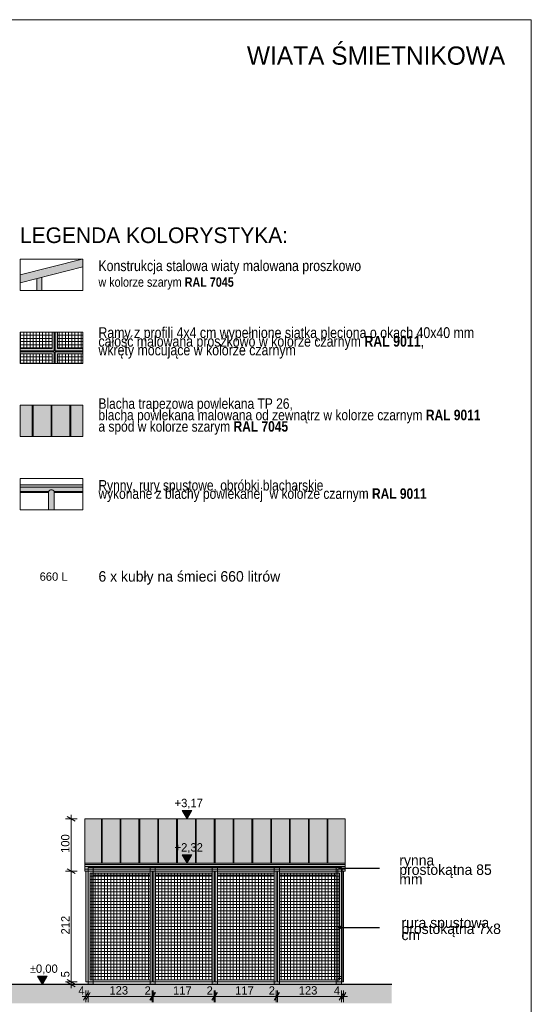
# Model space of a CAD drawing. Extents: x -279660 to -178910, y 57506 to 97979.
# Tile 44 of 44: x -188699 to -178910, y 78629 to 97479. Entities that reach past the tile are written whole.
import ezdxf

# ---------------------------------------------------------------- set-up
doc = ezdxf.new("R2010")
doc.units = 0
doc.header["$MEASUREMENT"] = 0
for name, color, linetype, lineweight in [('A-Opisy_Nr_Pióra__21', 7, 'Continuous', 9), ('Arch dachowki_Nr_Pióra__21', 7, 'Continuous', 9), ('Arch deszczówka_Nr_Pióra__21', 7, 'Continuous', 9), ('Arch kolorystyka_Nr_Pióra__41', 7, 'Continuous', 15), ('Arch konstrukcja dachu_Nr_Pióra__21', 7, 'Continuous', 9), ('Arch konstrukcja dachu_Nr_Pióra__41', 7, 'Continuous', 15), ('Arch opisy_Nr_Pióra__1', 7, 'Continuous', 25), ('Arch opisy_Nr_Pióra__21', 7, 'Continuous', 9), ('Arch schody_Nr_Pióra__1', 7, 'Continuous', 25), ('ARCH TABELA_Nr_Pióra__21', 7, 'Continuous', 9), ('Arch teren_Nr_Pióra__21', 7, 'Continuous', 9), ('Arch wykończenie_Nr_Pióra__21', 7, 'Continuous', 9), ('Arch wymiary_Nr_Pióra__19', 255, 'Continuous', 13), ('Arch wymiary_Nr_Pióra__21', 7, 'Continuous', 9)]:
    doc.layers.add(name, color=color, linetype=linetype, lineweight=lineweight)
for name, color, linetype, lineweight, true_color in [('Arch deszczówka_Nr_Pióra__22', 7, 'Continuous', 9, 0x7f7f7f), ('Arch kolorystyka_Nr_Pióra__2', 7, 'Continuous', 13, 0x7f7f7f), ('Arch konstrukcja dachu_Nr_Pióra__22', 7, 'Continuous', 9, 0x7f7f7f), ('Arch rynny_Nr_Pióra__22', 7, 'Continuous', 9, 0x7f7f7f), ('Arch wykończenie_Nr_Pióra__22', 7, 'Continuous', 9, 0x7f7f7f)]:
    doc.layers.add(name, color=color, linetype=linetype, lineweight=lineweight, true_color=true_color)
doc.layers.add('Arch wymiary', color=7, linetype='Continuous')
doc.styles.add('GENERATED_STYLE_1', font='txt')
doc.styles.add('GENERATED_STYLE_2', font='txt')
doc.styles.add('GENERATED_STYLE_3', font='txt')
doc.styles.add('GENERATED_STYLE_6', font='txt')
doc.styles.add('GENERATED_STYLE_7', font='txt')
doc.dimstyles.new('GENERATED_STYLE__2', dxfattribs={"dimtxt": 160.000002, "dimasz": 114, "dimexe": 0.18, "dimexo": 0, "dimgap": 0.09, "dimtad": 1, "dimdec": 0, "dimlfac": 0.1, "dimzin": 0, "dimdsep": 46, "dimtxsty": 'GENERATED_STYLE_1', "dimblk": 'ARROWHEAD_2', "dimblk1": 'ARROWHEAD_2', "dimblk2": 'ARROWHEAD_2', "dimcen": 0.09, "dimclrd": 7, "dimclre": 7, "dimclrt": 7, "dimazin": 0, "dimtfac": 1, "dimtdec": 4, "dimtmove": 0, "dimatfit": 3, "dimfxl": 0, "dimtolj": 1, "dimtzin": 0, "dimarcsym": 0})
doc.dimstyles.new('GENERATED_STYLE__3', dxfattribs={"dimtxt": 160.000002, "dimasz": 114, "dimexe": 0.18, "dimexo": 0, "dimgap": 0.09, "dimtad": 1, "dimdec": 0, "dimlfac": 0.1, "dimzin": 0, "dimdsep": 46, "dimtxsty": 'GENERATED_STYLE_1', "dimblk": 'ARROWHEAD_2', "dimblk1": 'ARROWHEAD_2', "dimblk2": 'ARROWHEAD_2', "dimcen": 0.09, "dimclrd": 7, "dimclre": 7, "dimclrt": 7, "dimazin": 0, "dimtfac": 1, "dimtdec": 4, "dimtmove": 2, "dimatfit": 3, "dimfxl": 0, "dimtolj": 1, "dimtzin": 0, "dimarcsym": 0})
doc.dimstyles.new('GENERATED_STYLE__4', dxfattribs={"dimtxt": 160.000002, "dimasz": 114, "dimexe": 0.18, "dimexo": 0, "dimgap": 0.09, "dimtad": 1, "dimtih": 1, "dimtoh": 1, "dimdec": 0, "dimlfac": 0.1, "dimzin": 0, "dimdsep": 46, "dimtxsty": 'GENERATED_STYLE_2', "dimblk": 'ARROWHEAD_2', "dimblk1": 'ARROWHEAD_2', "dimblk2": 'ARROWHEAD_2', "dimcen": 0.09, "dimclrd": 255, "dimclre": 255, "dimclrt": 255, "dimazin": 0, "dimtfac": 1, "dimtdec": 4, "dimtmove": 0, "dimatfit": 3, "dimfxl": 0, "dimtolj": 1, "dimtzin": 0, "dimarcsym": 0})
doc.dimstyles.new('GENERATED_STYLE__7', dxfattribs={"dimtxt": 0.18, "dimasz": 127.68, "dimexe": 0.18, "dimexo": 0.0625, "dimgap": 0.09, "dimtad": 0, "dimtih": 1, "dimtoh": 1, "dimdec": 4, "dimzin": 0, "dimdsep": 46, "dimcen": 0.09, "dimadec": 0, "dimazin": 0, "dimtfac": 1, "dimtdec": 4, "dimtmove": 0, "dimatfit": 3, "dimldrblk": 'ARROWHEAD_11', "dimfxl": 0, "dimtolj": 1, "dimtzin": 0, "dimarcsym": 0})

# ---------------------------------------------------------------- blocks, each defined once
blk = doc.blocks.new('Wymiary_10', base_point=(-185497, 82181))
at = {"layer": 'Arch wymiary_Nr_Pióra__21', "linetype": 'Continuous'}
blk.add_hatch(color=256, dxfattribs=at).paths.add_polyline_path([(-185497, 82181), (-185590, 82341), (-185404, 82341)], flags=0)
for p, q in [((-185497, 82181), (-185590, 82341)), ((-185590, 82341), (-185404, 82341)), ((-185404, 82341), (-185497, 82181)), ((-185497, 82181), (-185617, 82181)), ((-185497, 82181), (-185377, 82181))]:
    blk.add_line(p, q, dxfattribs=at)
at = {"layer": 'Arch wymiary_Nr_Pióra__21', "insert": (-185735, 82373), "char_height": 160, "attachment_point": 7, "style": 'GENERATED_STYLE_2'}
blk.add_mtext('{+3,17}', dxfattribs=at)
blk = doc.blocks.new('Wymiary_11', base_point=(-188264, 79010))
at = {"layer": 'Arch wymiary_Nr_Pióra__21', "linetype": 'Continuous'}
blk.add_hatch(color=256, dxfattribs=at).paths.add_polyline_path([(-188264, 79010), (-188356, 79170), (-188171, 79170)], flags=0)
for p, q in [((-188264, 79010), (-188384, 79010)), ((-188264, 79010), (-188356, 79170)), ((-188356, 79170), (-188171, 79170)), ((-188171, 79170), (-188264, 79010)), ((-188264, 79010), (-188144, 79010))]:
    blk.add_line(p, q, dxfattribs=at)
at = {"layer": 'Arch wymiary_Nr_Pióra__21', "insert": (-188505, 79202), "char_height": 160, "attachment_point": 7, "style": 'GENERATED_STYLE_2'}
blk.add_mtext('{±0,00}', dxfattribs=at)
blk = doc.blocks.new('*D200')
at = {"layer": 'Arch wymiary_Nr_Pióra__19', "linetype": 'Continuous'}
for p, q in [((-187475, 78706), (-187388, 78856)), ((-187348, 78856), (-187435, 78706)), ((-187431, 78669), (-187431, 78894)), ((-187391, 78669), (-187391, 78894)), ((-187505, 78781), (-187431, 78781)), ((-187431, 78781), (-187391, 78781))]:
    blk.add_line(p, q, dxfattribs=at)
at = {"layer": 'Arch wymiary_Nr_Pióra__19', "char_height": 160, "attachment_point": 7, "style": 'GENERATED_STYLE_2'}
for s, insert in [('{4}', (-187577, 78813)), ('{123}', (-186982, 78813)), ('{2}', (-186309, 78813)), ('{117}', (-185765, 78813)), ('{2}', (-185122, 78813)), ('{117}', (-184577, 78813)), ('{2}', (-183934, 78813)), ('{123}', (-183360, 78813)), ('{4}', (-182687, 78813))]:
    blk.add_mtext(s, dxfattribs=dict(at, insert=insert))
blk = doc.blocks.new('ARROWHEAD_2')
at = {"color": 0, "linetype": 'Continuous', "lineweight": 0}
for p, q in [((0, 0), (-1, 0)), ((-0.38, -0.66), (0.38, 0.66))]:
    blk.add_line(p, q, dxfattribs=at)
blk = doc.blocks.new('*D201')
at = {"layer": 'Arch wymiary_Nr_Pióra__19', "linetype": 'Continuous'}
for p, q in [((-187475, 78706), (-187388, 78856)), ((-187348, 78856), (-187435, 78706)), ((-187391, 78669), (-187391, 78894)), ((-186207, 78706), (-186120, 78856)), ((-186100, 78856), (-186187, 78706)), ((-186164, 78669), (-186164, 78894)), ((-187391, 78781), (-186164, 78781))]:
    blk.add_line(p, q, dxfattribs=at)
at = {"layer": 'Arch wymiary_Nr_Pióra__19', "char_height": 160, "attachment_point": 7, "style": 'GENERATED_STYLE_2'}
for s, insert in [('{4}', (-187577, 78813)), ('{123}', (-186982, 78813)), ('{2}', (-186309, 78813)), ('{117}', (-185765, 78813)), ('{2}', (-185122, 78813)), ('{117}', (-184577, 78813)), ('{2}', (-183934, 78813)), ('{123}', (-183360, 78813)), ('{4}', (-182687, 78813))]:
    blk.add_mtext(s, dxfattribs=dict(at, insert=insert))
blk = doc.blocks.new('*D202')
at = {"layer": 'Arch wymiary_Nr_Pióra__19', "linetype": 'Continuous'}
for p, q in [((-186207, 78706), (-186120, 78856)), ((-186100, 78856), (-186187, 78706)), ((-186164, 78669), (-186164, 78894)), ((-186144, 78669), (-186144, 78894)), ((-186164, 78781), (-186144, 78781))]:
    blk.add_line(p, q, dxfattribs=at)
at = {"layer": 'Arch wymiary_Nr_Pióra__19', "char_height": 160, "attachment_point": 7, "style": 'GENERATED_STYLE_2'}
for s, insert in [('{4}', (-187577, 78813)), ('{123}', (-186982, 78813)), ('{2}', (-186309, 78813)), ('{117}', (-185765, 78813)), ('{2}', (-185122, 78813)), ('{117}', (-184577, 78813)), ('{2}', (-183934, 78813)), ('{123}', (-183360, 78813)), ('{4}', (-182687, 78813))]:
    blk.add_mtext(s, dxfattribs=dict(at, insert=insert))
blk = doc.blocks.new('*D203')
at = {"layer": 'Arch wymiary_Nr_Pióra__19', "linetype": 'Continuous'}
for p, q in [((-186207, 78706), (-186120, 78856)), ((-186100, 78856), (-186187, 78706)), ((-186144, 78669), (-186144, 78894)), ((-185020, 78706), (-184933, 78856)), ((-184913, 78856), (-185000, 78706)), ((-184976, 78669), (-184976, 78894)), ((-186144, 78781), (-184976, 78781))]:
    blk.add_line(p, q, dxfattribs=at)
at = {"layer": 'Arch wymiary_Nr_Pióra__19', "char_height": 160, "attachment_point": 7, "style": 'GENERATED_STYLE_2'}
for s, insert in [('{4}', (-187577, 78813)), ('{123}', (-186982, 78813)), ('{2}', (-186309, 78813)), ('{117}', (-185765, 78813)), ('{2}', (-185122, 78813)), ('{117}', (-184577, 78813)), ('{2}', (-183934, 78813)), ('{123}', (-183360, 78813)), ('{4}', (-182687, 78813))]:
    blk.add_mtext(s, dxfattribs=dict(at, insert=insert))
blk = doc.blocks.new('*D204')
at = {"layer": 'Arch wymiary_Nr_Pióra__19', "linetype": 'Continuous'}
for p, q in [((-185020, 78706), (-184933, 78856)), ((-184913, 78856), (-185000, 78706)), ((-184976, 78669), (-184976, 78894)), ((-184956, 78669), (-184956, 78894)), ((-184976, 78781), (-184956, 78781))]:
    blk.add_line(p, q, dxfattribs=at)
at = {"layer": 'Arch wymiary_Nr_Pióra__19', "char_height": 160, "attachment_point": 7, "style": 'GENERATED_STYLE_2'}
for s, insert in [('{4}', (-187577, 78813)), ('{123}', (-186982, 78813)), ('{2}', (-186309, 78813)), ('{117}', (-185765, 78813)), ('{2}', (-185122, 78813)), ('{117}', (-184577, 78813)), ('{2}', (-183934, 78813)), ('{123}', (-183360, 78813)), ('{4}', (-182687, 78813))]:
    blk.add_mtext(s, dxfattribs=dict(at, insert=insert))
blk = doc.blocks.new('*D205')
at = {"layer": 'Arch wymiary_Nr_Pióra__19', "linetype": 'Continuous'}
for p, q in [((-185020, 78706), (-184933, 78856)), ((-184913, 78856), (-185000, 78706)), ((-184956, 78669), (-184956, 78894)), ((-183832, 78706), (-183745, 78856)), ((-183725, 78856), (-183812, 78706)), ((-183789, 78669), (-183789, 78894)), ((-184956, 78781), (-183789, 78781))]:
    blk.add_line(p, q, dxfattribs=at)
at = {"layer": 'Arch wymiary_Nr_Pióra__19', "char_height": 160, "attachment_point": 7, "style": 'GENERATED_STYLE_2'}
for s, insert in [('{4}', (-187577, 78813)), ('{123}', (-186982, 78813)), ('{2}', (-186309, 78813)), ('{117}', (-185765, 78813)), ('{2}', (-185122, 78813)), ('{117}', (-184577, 78813)), ('{2}', (-183934, 78813)), ('{123}', (-183360, 78813)), ('{4}', (-182687, 78813))]:
    blk.add_mtext(s, dxfattribs=dict(at, insert=insert))
blk = doc.blocks.new('*D206')
at = {"layer": 'Arch wymiary_Nr_Pióra__19', "linetype": 'Continuous'}
for p, q in [((-183832, 78706), (-183745, 78856)), ((-183725, 78856), (-183812, 78706)), ((-183789, 78669), (-183789, 78894)), ((-183769, 78669), (-183769, 78894)), ((-183789, 78781), (-183769, 78781))]:
    blk.add_line(p, q, dxfattribs=at)
at = {"layer": 'Arch wymiary_Nr_Pióra__19', "char_height": 160, "attachment_point": 7, "style": 'GENERATED_STYLE_2'}
for s, insert in [('{4}', (-187577, 78813)), ('{123}', (-186982, 78813)), ('{2}', (-186309, 78813)), ('{117}', (-185765, 78813)), ('{2}', (-185122, 78813)), ('{117}', (-184577, 78813)), ('{2}', (-183934, 78813)), ('{123}', (-183360, 78813)), ('{4}', (-182687, 78813))]:
    blk.add_mtext(s, dxfattribs=dict(at, insert=insert))
blk = doc.blocks.new('*D207')
at = {"layer": 'Arch wymiary_Nr_Pióra__19', "linetype": 'Continuous'}
for p, q in [((-183832, 78706), (-183745, 78856)), ((-183725, 78856), (-183812, 78706)), ((-183769, 78669), (-183769, 78894)), ((-182585, 78706), (-182498, 78856)), ((-182458, 78856), (-182545, 78706)), ((-182541, 78669), (-182541, 78894)), ((-183769, 78781), (-182541, 78781))]:
    blk.add_line(p, q, dxfattribs=at)
at = {"layer": 'Arch wymiary_Nr_Pióra__19', "char_height": 160, "attachment_point": 7, "style": 'GENERATED_STYLE_2'}
for s, insert in [('{4}', (-187577, 78813)), ('{123}', (-186982, 78813)), ('{2}', (-186309, 78813)), ('{117}', (-185765, 78813)), ('{2}', (-185122, 78813)), ('{117}', (-184577, 78813)), ('{2}', (-183934, 78813)), ('{123}', (-183360, 78813)), ('{4}', (-182687, 78813))]:
    blk.add_mtext(s, dxfattribs=dict(at, insert=insert))
blk = doc.blocks.new('*D208')
at = {"layer": 'Arch wymiary_Nr_Pióra__19', "linetype": 'Continuous'}
for p, q in [((-182585, 78706), (-182498, 78856)), ((-182458, 78856), (-182545, 78706)), ((-182541, 78669), (-182541, 78894)), ((-182501, 78669), (-182501, 78894)), ((-182541, 78781), (-182501, 78781)), ((-182501, 78781), (-182428, 78781))]:
    blk.add_line(p, q, dxfattribs=at)
at = {"layer": 'Arch wymiary_Nr_Pióra__19', "char_height": 160, "attachment_point": 7, "style": 'GENERATED_STYLE_2'}
for s, insert in [('{4}', (-187577, 78813)), ('{123}', (-186982, 78813)), ('{2}', (-186309, 78813)), ('{117}', (-185765, 78813)), ('{2}', (-185122, 78813)), ('{117}', (-184577, 78813)), ('{2}', (-183934, 78813)), ('{123}', (-183360, 78813)), ('{4}', (-182687, 78813))]:
    blk.add_mtext(s, dxfattribs=dict(at, insert=insert))
blk = doc.blocks.new('*D213')
at = {"layer": 'Arch wymiary_Nr_Pióra__21', "linetype": 'Continuous'}
for p, q in [((-187600, 79060), (-187825, 79060)), ((-187600, 79010), (-187825, 79010)), ((-187788, 79103), (-187638, 79016)), ((-187788, 79053), (-187638, 78966)), ((-187713, 79010), (-187713, 79060)), ((-187713, 78936), (-187713, 79010))]:
    blk.add_line(p, q, dxfattribs=at)
at = {"layer": 'Arch wymiary_Nr_Pióra__21', "char_height": 160, "attachment_point": 7, "rotation": 90, "style": 'GENERATED_STYLE_1'}
for s, insert in [('{100}', (-187745, 81527)), ('{212}', (-187745, 79966)), ('{5}', (-187745, 79145))]:
    blk.add_mtext(s, dxfattribs=dict(at, insert=insert))
blk = doc.blocks.new('*D214')
at = {"layer": 'Arch wymiary_Nr_Pióra__21', "linetype": 'Continuous'}
for p, q in [((-187600, 81180), (-187825, 81180)), ((-187788, 81223), (-187638, 81136)), ((-187713, 79060), (-187713, 81180)), ((-187600, 79060), (-187825, 79060)), ((-187788, 79103), (-187638, 79016))]:
    blk.add_line(p, q, dxfattribs=at)
at = {"layer": 'Arch wymiary_Nr_Pióra__21', "char_height": 160, "attachment_point": 7, "rotation": 90, "style": 'GENERATED_STYLE_1'}
for s, insert in [('{100}', (-187745, 81527)), ('{212}', (-187745, 79966)), ('{5}', (-187745, 79145))]:
    blk.add_mtext(s, dxfattribs=dict(at, insert=insert))
blk = doc.blocks.new('*D215')
at = {"layer": 'Arch wymiary_Nr_Pióra__21', "linetype": 'Continuous'}
for p, q in [((-187638, 82138), (-187788, 82224)), ((-187713, 82181), (-187713, 82254)), ((-187600, 82181), (-187825, 82181)), ((-187713, 81180), (-187713, 82181)), ((-187600, 81180), (-187825, 81180)), ((-187788, 81223), (-187638, 81136))]:
    blk.add_line(p, q, dxfattribs=at)
at = {"layer": 'Arch wymiary_Nr_Pióra__21', "char_height": 160, "attachment_point": 7, "rotation": 90, "style": 'GENERATED_STYLE_1'}
for s, insert in [('{100}', (-187745, 81527)), ('{212}', (-187745, 79966)), ('{5}', (-187745, 79145))]:
    blk.add_mtext(s, dxfattribs=dict(at, insert=insert))
blk = doc.blocks.new('Wymiary_23', base_point=(-185497, 81332))
at = {"layer": 'Arch wymiary_Nr_Pióra__19', "linetype": 'Continuous'}
blk.add_hatch(color=256, dxfattribs=at).paths.add_polyline_path([(-185497, 81332), (-185590, 81492), (-185404, 81492)], flags=0)
for p, q in [((-185497, 81332), (-185590, 81492)), ((-185590, 81492), (-185404, 81492)), ((-185404, 81492), (-185497, 81332)), ((-185497, 81332), (-185617, 81332)), ((-185497, 81332), (-185377, 81332))]:
    blk.add_line(p, q, dxfattribs=at)
at = {"layer": 'Arch wymiary_Nr_Pióra__19', "insert": (-185735, 81524), "char_height": 160, "attachment_point": 7, "style": 'GENERATED_STYLE_2'}
blk.add_mtext('{+2,32}', dxfattribs=at)
blk = doc.blocks.new('ARROWHEAD_11')
at = {"color": 0, "linetype": 'Continuous', "lineweight": 0}
blk.add_line((0, 0), (-1, 0), dxfattribs=at)
at = {"color": 0, "linetype": 'Continuous', "lineweight": 0, "const_width": 0.25, "flags": 128}
blk.add_lwpolyline([(-0.125, 0, 1), (0.125, 0, 1)], format="xyb", close=True, dxfattribs=at)

msp = doc.modelspace()

# ---------------------------------------------------------------- hatches: boundary and pattern name
at = {"layer": 'Arch kolorystyka_Nr_Pióra__2', "linetype": 'Continuous'}
for points in [[(-187492.1, 92901), (-188692.1, 92597.2), (-188692.1, 92442.5), (-187492.1, 92746.2)], [(-188372.1, 92523.5), (-188372.1, 92297.3), (-188272.1, 92297.3), (-188272.1, 92548.8)], [(-187291.2, 79009.6), (-187291.2, 81249.6), (-187391.2, 81249.6), (-187391.2, 79009.6)], [(-186203.7, 81249.6), (-187291.2, 81249.6), (-187291.2, 81099.6), (-186203.7, 81099.6)], [(-186103.7, 79009.6), (-186103.7, 81249.6), (-186203.7, 81249.6), (-186203.7, 79009.6)], [(-185016.2, 81099.6), (-185016.2, 81249.6), (-186103.7, 81249.6), (-186103.7, 81099.6)], [(-184916.2, 79009.6), (-184916.2, 81249.6), (-185016.2, 81249.6), (-185016.2, 79009.6)], [(-183828.7, 81099.6), (-183828.7, 81249.6), (-184916.2, 81249.6), (-184916.2, 81099.6)], [(-183728.7, 79009.6), (-183728.7, 81249.6), (-183828.7, 81249.6), (-183828.7, 79009.6)], [(-182641.2, 81249.6), (-183728.7, 81249.6), (-183728.7, 81099.6), (-182641.2, 81099.6)], [(-182541.2, 79009.6), (-182541.2, 81249.6), (-182641.2, 81249.6), (-182641.2, 79009.6)]]:
    msp.add_hatch(color=256, dxfattribs=at).paths.add_polyline_path(points, flags=0)
at = {"layer": 'Arch kolorystyka_Nr_Pióra__41', "linetype": 'Continuous'}
for points in [[(-188692.1, 91141.8), (-188037, 91141.8), (-188037, 91497.3), (-188077, 91497.3), (-188077, 91181.8), (-188692.1, 91181.8)], [(-188017, 91497.3), (-188017, 91141.8), (-187492.1, 91141.8), (-187492.1, 91181.8), (-187977, 91181.8), (-187977, 91497.3)], [(-188037, 90897.3), (-188037, 91121.8), (-188692.1, 91121.8), (-188692.1, 91081.8), (-188077, 91081.8), (-188077, 90897.3)], [(-187492.1, 91121.8), (-188017, 91121.8), (-188017, 90897.3), (-187977, 90897.3), (-187977, 91081.8), (-187492.1, 91081.8)], [(-187492.1, 89497.3), (-187492.1, 90097.3), (-188692.1, 90097.3), (-188692.1, 89497.3)], [(-188692.1, 88424.5), (-187492.1, 88424.5), (-187492.1, 88574.5), (-188692.1, 88574.5)], [(-188038, 88097.3), (-188038, 88424.5), (-188148, 88424.5), (-188148, 88097.3)], [(-182471.2, 82181.1), (-182471.2, 81179.6), (-182531.2, 81179.6), (-182531.2, 79059.6), (-182611.2, 79059.6), (-182611.2, 81179.6), (-187451.2, 81179.6), (-187451.2, 82181.1)], [(-187391.2, 79059.6), (-187391.2, 81179.6), (-187431.2, 81179.6), (-187431.2, 79059.6)], [(-182501.2, 79059.6), (-182501.2, 81179.6), (-182541.2, 81179.6), (-182541.2, 79059.6)]]:
    msp.add_hatch(color=256, dxfattribs=at).paths.add_polyline_path(points, flags=0)
h = msp.add_hatch(color=256, dxfattribs=at)
h.paths.add_polyline_path([(-187391.2, 81179.6), (-187391.2, 79059.6), (-186163.7, 79059.6), (-186163.7, 81179.6)], flags=0)
h.paths.add_polyline_path([(-186203.7, 79099.6), (-186203.7, 81139.6), (-187351.2, 81139.6), (-187351.2, 79099.6)], flags=0)
h = msp.add_hatch(color=256, dxfattribs=at)
h.paths.add_polyline_path([(-186143.7, 79059.6), (-184976.2, 79059.6), (-184976.2, 81179.6), (-186143.7, 81179.6)], flags=0)
h.paths.add_polyline_path([(-185016.2, 79099.6), (-185016.2, 81139.6), (-186103.7, 81139.6), (-186103.7, 79099.6)], flags=0)
h = msp.add_hatch(color=256, dxfattribs=at)
h.paths.add_polyline_path([(-183788.7, 79059.6), (-183788.7, 81179.6), (-184956.2, 81179.6), (-184956.2, 79059.6)], flags=0)
h.paths.add_polyline_path([(-183828.7, 79099.6), (-183828.7, 81139.6), (-184916.2, 81139.6), (-184916.2, 79099.6)], flags=0)
h = msp.add_hatch(color=256, dxfattribs=at)
h.paths.add_polyline_path([(-183768.7, 81179.6), (-183768.7, 79059.6), (-182541.2, 79059.6), (-182541.2, 81179.6)], flags=0)
h.paths.add_polyline_path([(-182581.2, 79099.6), (-182581.2, 81139.6), (-183728.7, 81139.6), (-183728.7, 79099.6)], flags=0)
at = {"layer": 'Arch teren_Nr_Pióra__21', "linetype": 'Continuous'}
h = msp.add_hatch(dxfattribs=at)
h.set_pattern_fill('Rigid_Insulation', color=256, style=0, pattern_type=2)
h.set_pattern_definition([(0, (-188620.73, 91556.82), (0, 60), []), (90, (-188620.73, 91556.82), (-60, 0), [])])
h.paths.add_polyline_path([(-188692.1, 91181.8), (-188077, 91181.8), (-188077, 91497.3), (-188692.1, 91497.3)], flags=0)
h = msp.add_hatch(dxfattribs=at)
h.set_pattern_fill('Rigid_Insulation', color=256, style=0, pattern_type=2)
h.set_pattern_definition([(0, (-187403.23, 91556.82), (0, 60), []), (90, (-187403.23, 91556.82), (-60, 0), [])])
h.paths.add_polyline_path([(-187977, 91497.3), (-187977, 91181.8), (-187492.1, 91181.8), (-187492.1, 91497.3)], flags=0)
h = msp.add_hatch(dxfattribs=at)
h.set_pattern_fill('Rigid_Insulation', color=256, style=0, pattern_type=2)
h.set_pattern_definition([(0, (-188620.73, 90061.76), (0, 60), []), (90, (-188620.73, 90061.76), (-60, 0), [])])
h.paths.add_polyline_path([(-188692.1, 90897.3), (-188077, 90897.3), (-188077, 91081.8), (-188692.1, 91081.8)], flags=0)
h = msp.add_hatch(dxfattribs=at)
h.set_pattern_fill('Rigid_Insulation', color=256, style=0, pattern_type=2)
h.set_pattern_definition([(0, (-187403.23, 90061.76), (0, 60), []), (90, (-187403.23, 90061.76), (-60, 0), [])])
h.paths.add_polyline_path([(-187977, 91081.8), (-187977, 90897.3), (-187492.1, 90897.3), (-187492.1, 91081.8)], flags=0)
h = msp.add_hatch(dxfattribs=at)
h.set_pattern_fill('Rigid_Insulation', color=256, style=0, pattern_type=2)
h.set_pattern_definition([(0, (-186777.49, 80119.56), (0, 60), []), (90, (-186777.49, 80119.56), (-60, 0), [])])
h.paths.add_polyline_path([(-187351.2, 81139.6), (-187351.2, 79099.6), (-186203.7, 79099.6), (-186203.7, 81139.6)], flags=0)
h = msp.add_hatch(dxfattribs=at)
h.set_pattern_fill('Rigid_Insulation', color=256, style=0, pattern_type=2)
h.set_pattern_definition([(0, (-185559.99, 80119.56), (0, 60), []), (90, (-185559.99, 80119.56), (-60, 0), [])])
h.paths.add_polyline_path([(-186103.7, 81139.6), (-186103.7, 79099.6), (-185016.2, 79099.6), (-185016.2, 81139.6)], flags=0)
h = msp.add_hatch(dxfattribs=at)
h.set_pattern_fill('Rigid_Insulation', color=256, style=0, pattern_type=2)
h.set_pattern_definition([(0, (-184372.49, 80119.56), (0, 60), []), (90, (-184372.49, 80119.56), (-60, 0), [])])
h.paths.add_polyline_path([(-184916.2, 81139.6), (-184916.2, 79099.6), (-183828.7, 79099.6), (-183828.7, 81139.6)], flags=0)
h = msp.add_hatch(dxfattribs=at)
h.set_pattern_fill('Rigid_Insulation', color=256, style=0, pattern_type=2)
h.set_pattern_definition([(0, (-183154.99, 80119.56), (0, 60), []), (90, (-183154.99, 80119.56), (-60, 0), [])])
h.paths.add_polyline_path([(-183728.7, 81139.6), (-183728.7, 79099.6), (-182581.2, 79099.6), (-182581.2, 81139.6)], flags=0)
msp.add_hatch(color=256, dxfattribs=at).paths.add_polyline_path([(-206994.7, 79009.6), (-181578.9, 79009.6), (-181578.9, 78646.8), (-206994.7, 78646.8)], flags=0)

# ---------------------------------------------------------------- linework, layer by layer
at = {"layer": 'Arch dachowki_Nr_Pióra__21', "linetype": 'Continuous'}
for p, q in [((-188692.1, 88574.5), (-187492.1, 88574.5)), ((-188692.1, 88424.5), (-188148, 88424.5)), ((-188038, 88424.5), (-187492.1, 88424.5))]:
    msp.add_line(p, q, dxfattribs=at)
at = {"layer": 'Arch deszczówka_Nr_Pióra__21', "linetype": 'Continuous'}
for p, q in [((-188148, 88097.3), (-188148, 88424.5)), ((-188038, 88097.3), (-188038, 88424.5))]:
    msp.add_line(p, q, dxfattribs=at)
at = {"layer": 'Arch deszczówka_Nr_Pióra__22', "linetype": 'Continuous'}
for p, q in [((-188148, 88424.5), (-188148, 88449.5)), ((-188038, 88424.5), (-188038, 88449.5))]:
    msp.add_line(p, q, dxfattribs=at)
msp.add_arc((-188093, 88413.5), 65.8, 33.22853, 146.77147, dxfattribs=at)
at = {"layer": 'Arch konstrukcja dachu_Nr_Pióra__21', "linetype": 'Continuous'}
for p, q in [((-188077, 91181.8), (-188077, 91497.3)), ((-188037, 91141.8), (-188037, 91497.3)), ((-188017, 91141.8), (-188017, 91497.3)), ((-187977, 91181.8), (-187977, 91497.3)), ((-188692.1, 91181.8), (-188077, 91181.8)), ((-188692.1, 91141.8), (-188037, 91141.8)), ((-188692.1, 91121.8), (-188037, 91121.8)), ((-188692.1, 91081.8), (-188077, 91081.8)), ((-188077, 90897.3), (-188077, 91081.8)), ((-188037, 90897.3), (-188037, 91121.8)), ((-187492.1, 91141.8), (-188017, 91141.8)), ((-187492.1, 91121.8), (-188017, 91121.8)), ((-188017, 90897.3), (-188017, 91121.8)), ((-187492.1, 91181.8), (-187977, 91181.8)), ((-187492.1, 91081.8), (-187977, 91081.8)), ((-187977, 90897.3), (-187977, 91081.8)), ((-187391.2, 81249.6), (-187291.2, 81249.6)), ((-187391.2, 79009.6), (-187391.2, 81249.6)), ((-187291.2, 81249.6), (-187291.2, 79009.6)), ((-187291.2, 81249.6), (-186203.7, 81249.6)), ((-186203.7, 81249.6), (-186103.7, 81249.6)), ((-186203.7, 79009.6), (-186203.7, 81249.6)), ((-186103.7, 81249.6), (-186103.7, 79009.6)), ((-186103.7, 81249.6), (-185016.2, 81249.6)), ((-185016.2, 81249.6), (-184916.2, 81249.6)), ((-185016.2, 79009.6), (-185016.2, 81249.6)), ((-184916.2, 81249.6), (-184916.2, 79009.6)), ((-184916.2, 81249.6), (-183828.7, 81249.6)), ((-183828.7, 81249.6), (-183728.7, 81249.6)), ((-183828.7, 79009.6), (-183828.7, 81249.6)), ((-183728.7, 81249.6), (-183728.7, 79009.6)), ((-183728.7, 81249.6), (-182641.2, 81249.6)), ((-182641.2, 81249.6), (-182541.2, 81249.6)), ((-182641.2, 79009.6), (-182641.2, 81249.6)), ((-182541.2, 81249.6), (-182541.2, 79009.6)), ((-187431.2, 81179.6), (-187431.2, 79059.6)), ((-187351.2, 81139.6), (-186203.7, 81139.6)), ((-187351.2, 81139.6), (-187351.2, 79099.6)), ((-187291.2, 81099.6), (-186203.7, 81099.6)), ((-186203.7, 79099.6), (-186203.7, 81139.6)), ((-186163.7, 79059.6), (-186163.7, 81179.6)), ((-186143.7, 79059.6), (-186143.7, 81179.6)), ((-185016.2, 81139.6), (-186103.7, 81139.6)), ((-186103.7, 79099.6), (-186103.7, 81139.6)), ((-186103.7, 81099.6), (-185016.2, 81099.6)), ((-185016.2, 81139.6), (-185016.2, 79099.6)), ((-184976.2, 81179.6), (-184976.2, 79059.6)), ((-184956.2, 81179.6), (-184956.2, 79059.6)), ((-184916.2, 81139.6), (-183828.7, 81139.6)), ((-184916.2, 81139.6), (-184916.2, 79099.6)), ((-184916.2, 81099.6), (-183828.7, 81099.6)), ((-183828.7, 79099.6), (-183828.7, 81139.6)), ((-183788.7, 79059.6), (-183788.7, 81179.6)), ((-183768.7, 79059.6), (-183768.7, 81179.6)), ((-182581.2, 81139.6), (-183728.7, 81139.6)), ((-183728.7, 79099.6), (-183728.7, 81139.6)), ((-183728.7, 81099.6), (-182641.2, 81099.6)), ((-182581.2, 81139.6), (-182581.2, 79099.6)), ((-182501.2, 81179.6), (-182501.2, 79059.6)), ((-187431.2, 79059.6), (-187391.2, 79059.6)), ((-187391.2, 79059.6), (-186163.7, 79059.6)), ((-187291.2, 79009.6), (-187391.2, 79009.6)), ((-187351.2, 79099.6), (-186203.7, 79099.6)), ((-186103.7, 79009.6), (-186203.7, 79009.6)), ((-184976.2, 79059.6), (-186143.7, 79059.6)), ((-185016.2, 79099.6), (-186103.7, 79099.6)), ((-184916.2, 79009.6), (-185016.2, 79009.6)), ((-184956.2, 79059.6), (-183788.7, 79059.6)), ((-184916.2, 79099.6), (-183828.7, 79099.6)), ((-183728.7, 79009.6), (-183828.7, 79009.6)), ((-182541.2, 79059.6), (-183768.7, 79059.6)), ((-182581.2, 79099.6), (-183728.7, 79099.6)), ((-182541.2, 79009.6), (-182641.2, 79009.6)), ((-182501.2, 79059.6), (-182541.2, 79059.6))]:
    msp.add_line(p, q, dxfattribs=at)
at = {"layer": 'Arch konstrukcja dachu_Nr_Pióra__22', "linetype": 'Continuous'}
for p, q in [((-187431.2, 81179.6), (-187391.2, 81179.6)), ((-187391.2, 81179.6), (-186163.7, 81179.6)), ((-187391.2, 81179.6), (-187391.2, 79059.6)), ((-184976.2, 81179.6), (-186143.7, 81179.6)), ((-184956.2, 81179.6), (-183788.7, 81179.6)), ((-182541.2, 81179.6), (-183768.7, 81179.6)), ((-182501.2, 81179.6), (-182541.2, 81179.6)), ((-182541.2, 81179.6), (-182541.2, 79059.6))]:
    msp.add_line(p, q, dxfattribs=at)
at = {"layer": 'Arch konstrukcja dachu_Nr_Pióra__41', "linetype": 'Continuous'}
for p, q in [((-188692.1, 92597.2), (-187506.6, 92897.3)), ((-188692.1, 92442.5), (-187492.1, 92746.2)), ((-188372.1, 92297.3), (-188372.1, 92523.5)), ((-188272.1, 92297.3), (-188272.1, 92548.8))]:
    msp.add_line(p, q, dxfattribs=at)
at = {"layer": 'Arch opisy_Nr_Pióra__21', "linetype": 'Continuous'}
for p, q in [((-188692.1, 92297.3), (-188692.1, 92897.3)), ((-188692.1, 92897.3), (-187492.1, 92897.3)), ((-187492.1, 92897.3), (-187492.1, 92297.3)), ((-187492.1, 92297.3), (-188692.1, 92297.3)), ((-188692.1, 90897.3), (-188692.1, 91497.3)), ((-188692.1, 91497.3), (-187492.1, 91497.3)), ((-187492.1, 91497.3), (-187492.1, 90897.3)), ((-187492.1, 90897.3), (-188692.1, 90897.3)), ((-188692.1, 89497.3), (-188692.1, 90097.3)), ((-188692.1, 90097.3), (-187492.1, 90097.3)), ((-187492.1, 90097.3), (-187492.1, 89497.3)), ((-187492.1, 89497.3), (-188692.1, 89497.3)), ((-188692.1, 88697.3), (-187492.1, 88697.3)), ((-188692.1, 88097.3), (-188692.1, 88697.3)), ((-187492.1, 88697.3), (-187492.1, 88097.3)), ((-187492.1, 88097.3), (-188692.1, 88097.3))]:
    msp.add_line(p, q, dxfattribs=at)
at = {"layer": 'Arch rynny_Nr_Pióra__22', "linetype": 'Continuous'}
for p, q in [((-188692.1, 88529.5), (-187492.1, 88529.5)), ((-188692.1, 88449.5), (-188148, 88449.5)), ((-188038, 88449.5), (-187492.1, 88449.5))]:
    msp.add_line(p, q, dxfattribs=at)
at = {"layer": 'Arch schody_Nr_Pióra__1', "linetype": 'Continuous'}
msp.add_line((-181578.9, 79009.6), (-206994.7, 79009.6), dxfattribs=at)
at = {"layer": 'ARCH TABELA_Nr_Pióra__21', "linetype": 'Continuous'}
for p, q in [((-219660.3, 97479.1), (-178910.3, 97479.1)), ((-178910.3, 97479.1), (-178910.3, 69029.1))]:
    msp.add_line(p, q, dxfattribs=at)
at = {"layer": 'Arch wykończenie_Nr_Pióra__21', "linetype": 'Continuous'}
for p, q in [((-187451.2, 82181.1), (-187451.2, 81179.6)), ((-182471.2, 82181.1), (-187451.2, 82181.1)), ((-182471.2, 82181.1), (-182471.2, 81179.6)), ((-182611.2, 81179.6), (-187451.2, 81179.6)), ((-182471.2, 81179.6), (-182531.2, 81179.6)), ((-182531.2, 79059.6), (-182611.2, 79059.6))]:
    msp.add_line(p, q, dxfattribs=at)
at = {"layer": 'Arch wykończenie_Nr_Pióra__22', "linetype": 'Continuous'}
for p, q in [((-188457.1, 89497.3), (-188457.1, 90097.3)), ((-188442.1, 89497.3), (-188442.1, 90097.3)), ((-188097.1, 89497.3), (-188097.1, 90097.3)), ((-188082.1, 89497.3), (-188082.1, 90097.3)), ((-187737.1, 89497.3), (-187737.1, 90097.3)), ((-187722.1, 89497.3), (-187722.1, 90097.3)), ((-187136.2, 81331.9), (-187136.2, 82181.1)), ((-187121.2, 81331.9), (-187121.2, 82181.1)), ((-186776.2, 81331.9), (-186776.2, 82181.1)), ((-186761.2, 81331.9), (-186761.2, 82181.1)), ((-186416.2, 81331.9), (-186416.2, 82181.1)), ((-186401.2, 81331.9), (-186401.2, 82181.1)), ((-186056.2, 81331.9), (-186056.2, 82181.1)), ((-186041.2, 81331.9), (-186041.2, 82181.1)), ((-185696.2, 81331.9), (-185696.2, 82181.1)), ((-185681.2, 81331.9), (-185681.2, 82181.1)), ((-185336.2, 81331.9), (-185336.2, 82181.1)), ((-185321.2, 81331.9), (-185321.2, 82181.1)), ((-184976.2, 81331.9), (-184976.2, 82181.1)), ((-184961.2, 81331.9), (-184961.2, 82181.1)), ((-184616.2, 81331.9), (-184616.2, 82181.1)), ((-184601.2, 81331.9), (-184601.2, 82181.1)), ((-184256.2, 81331.9), (-184256.2, 82181.1)), ((-184241.2, 81331.9), (-184241.2, 82181.1)), ((-183896.2, 81331.9), (-183896.2, 82181.1)), ((-183881.2, 81331.9), (-183881.2, 82181.1)), ((-183536.2, 81331.9), (-183536.2, 82181.1)), ((-183521.2, 81331.9), (-183521.2, 82181.1)), ((-183176.2, 81331.9), (-183176.2, 82181.1)), ((-183161.2, 81331.9), (-183161.2, 82181.1)), ((-182816.2, 81331.9), (-182816.2, 82181.1)), ((-182801.2, 81331.9), (-182801.2, 82181.1)), ((-182471.2, 81331.9), (-187451.2, 81331.9)), ((-182471.2, 81308.2), (-187451.2, 81308.2)), ((-182471.2, 81268.9), (-187451.2, 81268.9)), ((-182471.2, 81213.9), (-187451.2, 81213.9)), ((-182611.2, 81213.9), (-182611.2, 81179.6)), ((-182611.2, 81179.6), (-182611.2, 79059.6)), ((-182531.2, 81213.9), (-182531.2, 81179.6)), ((-182531.2, 81179.6), (-182531.2, 79059.6)), ((-182531.2, 79160.6), (-182611.2, 79160.6)), ((-182531.2, 79120.2), (-182611.2, 79120.2))]:
    msp.add_line(p, q, dxfattribs=at)

# ---------------------------------------------------------------- block references
at = {"layer": 'Arch wymiary', "linetype": 'Continuous'}
for name, p in [('Wymiary_10', (-185497.1, 82181.1)), ('Wymiary_11', (-188263.6, 79009.6))]:
    msp.add_blockref(name, p, dxfattribs=at)
at = {"layer": 'Arch wymiary', "color": 255, "linetype": 'Continuous', "lineweight": 13}
msp.add_blockref('Wymiary_23', (-185497.1, 81331.9), dxfattribs=at)

# ---------------------------------------------------------------- texts
at = {"layer": 'A-Opisy_Nr_Pióra__21', "linetype": 'Continuous', "char_height": 200, "attachment_point": 4, "style": 'GENERATED_STYLE_3'}
for s, insert, width, line_spacing_factor in [('{rynna\\Pprostokątna 85 mm}', (-181436, 81206.2), 1974.59, 0.541726), ('{rura spustowa \\Pprostokątna 7x8 cm}', (-181394.6, 80072.8), 2016.01, 0.349913)]:
    msp.add_mtext(s, dxfattribs=dict(at, insert=insert, width=width, line_spacing_factor=line_spacing_factor))
at = {"layer": 'Arch opisy_Nr_Pióra__1', "linetype": 'Continuous', "width": 7730.851, "attachment_point": 1, "style": 'GENERATED_STYLE_3'}
for s, insert, char_height, line_spacing_factor in [('\\A1;{\\fArial Narrow Europa Środkowa|b0|i0|c0|p34;Konstrukcja stalowa wiaty malowana proszkowo \\P\\H0.875622x;w kolorze szarym \\fArial Narrow Europa Środkowa|b1|i0|c0|p34;RAL 7045\\fArial Narrow Europa Środkowa|b0|i0|c0|p34;\\H1.142046x; }', (-187192.1, 92871.6), 205.5682, 0.948908), ('\\A1;{\\fArial Narrow Europa Środkowa|b0|i0|c0|p34;Ramy z profili 4x4 cm wypełnione siatką plecioną o okach 40x40 mm \\Pcałość malowana proszkowo w kolorze czarnym \\fArial Narrow Europa Środkowa|b1|i0|c0|p34;RAL 9011\\fArial Narrow Europa Środkowa|b0|i0|c0|p34;,  \\Pwkręty mocujące w kolorze czarnym}', (-187192.1, 91590.7), 206, 0.483106), ('\\A1;{\\fArial Narrow Europa Środkowa|b0|i0|c0|p34;Blacha trapezowa powlekana TP 26,\\Pblacha powlekana malowana od zewnątrz w kolorze czarnym \\fArial Narrow Europa Środkowa|b1|i0|c0|p34;RAL 9011\\P\\fArial Narrow Europa Środkowa|b0|i0|c0|p34;a spód w kolorze szarym \\fArial Narrow Europa Środkowa|b1|i0|c0|p34;RAL 7045\\fArial Narrow Europa Środkowa|b0|i0|c0|p34; }', (-187192.1, 90229.7), 200, 0.655963), ('\\A1;{\\fArial Narrow Europa Środkowa|b0|i0|c0|p34;Rynny, rury spustowe, obróbki blacharskie\\Pwykonane z blachy powlekanej  w kolorze czarnym \\fArial Narrow Europa Środkowa|b1|i0|c0|p34;RAL 9011}', (-187192.1, 88665.2), 200, 0.477454)]:
    msp.add_mtext(s, dxfattribs=dict(at, insert=insert, char_height=char_height, line_spacing_factor=line_spacing_factor))
at = {"layer": 'Arch opisy_Nr_Pióra__1', "linetype": 'Continuous', "insert": (-187192.1, 86921.1), "char_height": 200, "attachment_point": 1, "style": 'GENERATED_STYLE_3'}
msp.add_mtext('{6 x kubły na śmieci 660 litrów}', dxfattribs=at)
at = {"layer": 'Arch opisy_Nr_Pióra__21', "linetype": 'Continuous'}
for s, insert, char_height, attachment_point, style in [('{WIATA ŚMIETNIKOWA}', (-179410.3, 96966.7), 350, 3, 'GENERATED_STYLE_7'), ('{LEGENDA KOLORYSTYKA:}', (-188692.1, 93502.7), 300, 1, 'GENERATED_STYLE_6')]:
    msp.add_mtext(s, dxfattribs=dict(at, insert=insert, char_height=char_height, attachment_point=attachment_point, style=style))
at = {"layer": 'Arch wymiary_Nr_Pióra__21', "linetype": 'Continuous', "insert": (-188050.3, 86735.1), "char_height": 160, "attachment_point": 8, "style": 'GENERATED_STYLE_2'}
msp.add_mtext('{660 L}', dxfattribs=at)

# ---------------------------------------------------------------- dimensions: what is measured, and where the dimension line sits
at = {"layer": 'Arch wymiary', "linetype": 'Continuous'}
for p1, p2, dimstyle, picture, middle in [((-187431.2, 81179.6), (-187451.2, 82181.1), 'GENERATED_STYLE__2', '*D215', (-187824.8, 81708.9)), ((-187391.2, 79009.6), (-187431.2, 79059.6), 'GENERATED_STYLE__3', '*D213', (-187824.8, 79205.6)), ((-187431.2, 79059.6), (-187431.2, 81179.6), 'GENERATED_STYLE__2', '*D214', (-187824.8, 80148.1))]:
    dim = msp.add_linear_dim(base=(-187712.8, 79009.6), p1=p1, p2=p2, angle=90, dimstyle=dimstyle, dxfattribs=at)
    dim.commit()
    dim.dimension.update_dxf_attribs({"geometry": picture, "text_midpoint": middle})
at = {"layer": 'Arch wymiary', "color": 255, "linetype": 'Continuous', "lineweight": 13}
for p1, p2, picture, middle in [((-187431.2, 79059.6), (-187391.2, 79059.6), '*D200', (-187516.3, 78893.5)), ((-187391.2, 79059.6), (-186163.7, 79059.6), '*D201', (-186800.2, 78893.5)), ((-186163.7, 79059.6), (-186143.7, 79059.6), '*D202', (-186248.8, 78893.5)), ((-186143.7, 79059.6), (-184976.2, 79059.6), '*D203', (-185590.7, 78893.5)), ((-184976.2, 79059.6), (-184956.2, 79059.6), '*D204', (-185061.3, 78893.5)), ((-184956.2, 79059.6), (-183788.7, 79059.6), '*D205', (-184403.2, 78893.5)), ((-183788.7, 79059.6), (-183768.7, 79059.6), '*D206', (-183873.8, 78893.5)), ((-183768.7, 79059.6), (-182541.2, 79059.6), '*D207', (-183177.7, 78893.5)), ((-182541.2, 79059.6), (-182501.2, 79059.6), '*D208', (-182626.3, 78893.5))]:
    dim = msp.add_linear_dim(base=(-187431.2, 78781.5), p1=p1, p2=p2, dimstyle='GENERATED_STYLE__4', dxfattribs=at)
    dim.commit()
    dim.dimension.update_dxf_attribs({"geometry": picture, "text_midpoint": middle})

# ---------------------------------------------------------------- leaders
at = {"layer": 'A-Opisy_Nr_Pióra__21', "linetype": 'Continuous', "annotation_type": 0, "has_hookline": 1, "hookline_direction": 1, "text_width": 1676.2}
for points in [[(-182571.2, 81235.5), (-181814.4, 81235.5)], [(-182571.2, 80102.1), (-181814.4, 80102.1)]]:
    msp.add_leader(points, dimstyle='GENERATED_STYLE__7', dxfattribs=at)

doc.saveas('drawing.dxf')
